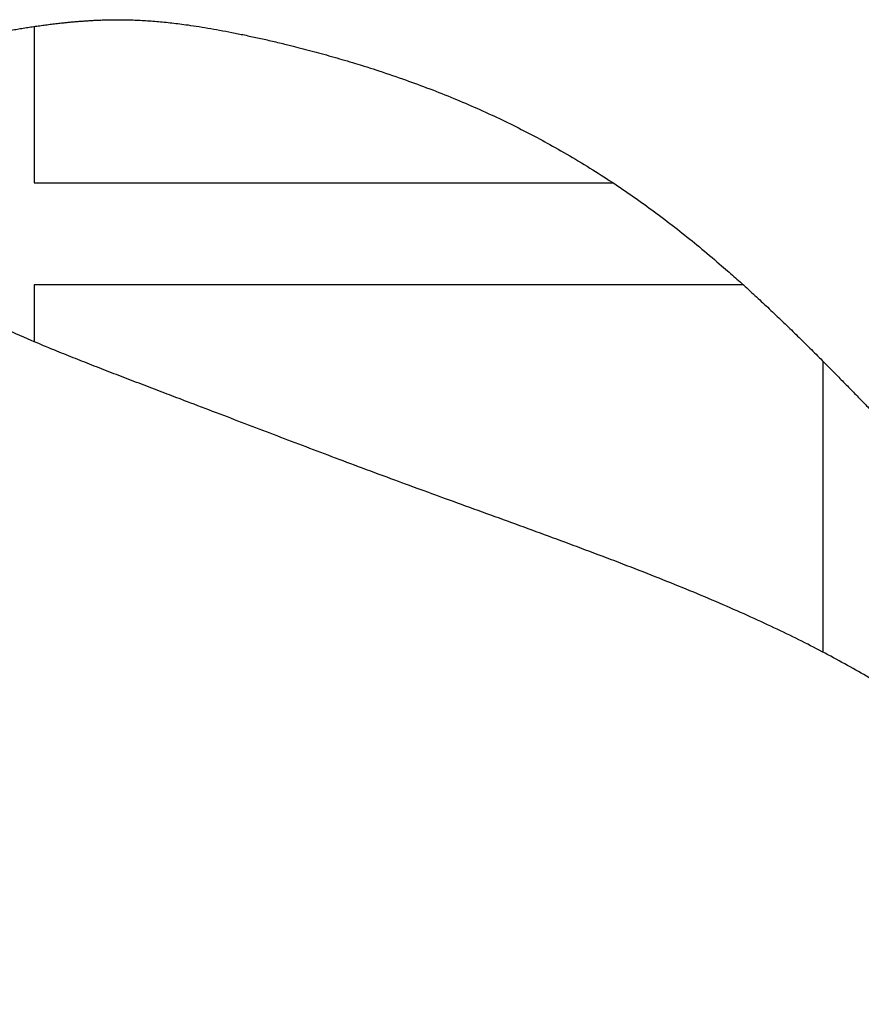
# Model space of a CAD drawing. Header units: inches. Extents: x 24 to 1128, y -69 to 748.
# Tile 189 of 256: x 175.75 to 177.38, y 395.45 to 397.37. Entities that reach past the tile are written whole.
import ezdxf

# ---------------------------------------------------------------- set-up
doc = ezdxf.new("R2010")
doc.units = ezdxf.units.IN
doc.header["$LTSCALE"] = 32
doc.header["$MEASUREMENT"] = 0
doc.layers.add('Visible (ANSI)', color=7, linetype='Continuous', lineweight=30)

msp = doc.modelspace()

# ---------------------------------------------------------------- linework, layer by layer
at = {"layer": 'Visible (ANSI)'}
for p, q in [((175.77431, 397.35611), (175.77431, 397.05146)), ((175.77431, 397.05146), (176.90157, 397.05146)), ((177.15436, 396.85334), (175.77431, 396.85334)), ((175.77431, 396.85334), (175.77431, 396.7426)), ((177.31028, 396.13774), (177.31028, 396.70382))]:
    msp.add_line(p, q, dxfattribs=at)
msp.add_open_spline([(172.78764, 392.95796), (173.11132, 392.71477), (173.37444, 392.25359), (174.67629, 391.75326), (175.53799, 391.62576), (176.54954, 391.69296), (177.22498, 392.00343), (177.97372, 392.44337), (178.44882, 393.30757), (178.54853, 393.76515), (178.58889, 394.19428), (178.51401, 394.96845), (177.99109, 395.73011), (177.53173, 396.00527), (177.21734, 396.21528), (176.48454, 396.46353), (176.15089, 396.59886), (175.7308, 396.75168), (175.59897, 396.8286), (175.42689, 396.92875), (175.39255, 397.07159), (175.41185, 397.17316), (175.47314, 397.27627), (175.64603, 397.34), (175.8865, 397.37529), (176.06613, 397.37298), (176.49552, 397.27208), (176.95711, 397.05292), (177.21892, 396.80866), (177.42015, 396.58791), (177.52872, 396.48133)], degree=4, knots=[0, 0, 0, 0, 0, 0.1079907, 0.1547212, 0.2012486, 0.2470921, 0.2940454, 0.3372682, 0.3771175, 0.415859, 0.4549111, 0.4946376, 0.5346615, 0.5743732, 0.6105211, 0.6453864, 0.6772921, 0.7036317, 0.7257064, 0.7440864, 0.761302, 0.7785384, 0.7973558, 0.818035, 0.8427922, 0.8706767, 0.8999369, 0.9306189, 1, 1, 1, 1, 1], dxfattribs=at)

doc.saveas('drawing.dxf')
